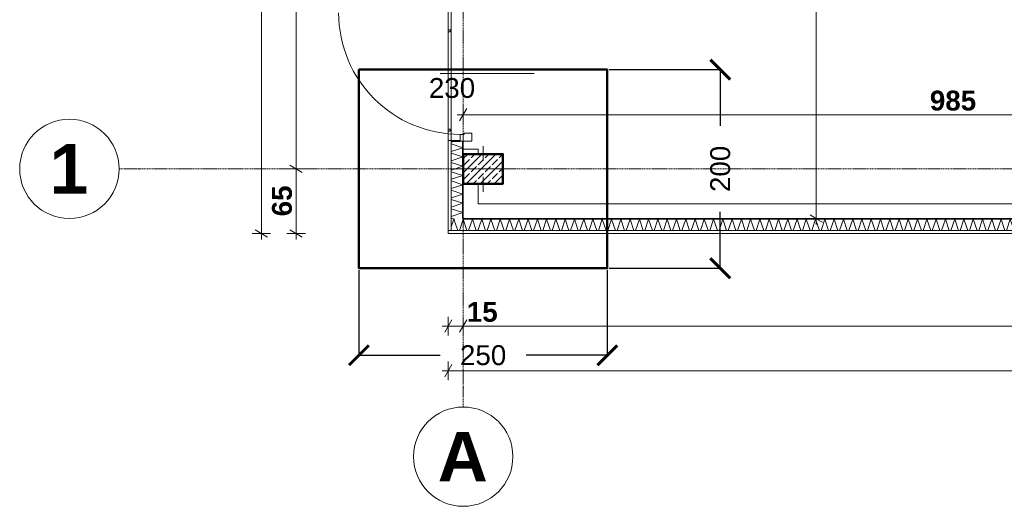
# Model space of a CAD drawing. Extents: x -7314 to 11761, y 144 to 9383.
# Tile 2 of 193: x 468 to 1459, y 447 to 937. Entities that reach past the tile are written whole.
import ezdxf
from ezdxf.xclip import XClip

# ---------------------------------------------------------------- set-up
doc = ezdxf.new("R2010")
doc.units = 0
doc.header["$MEASUREMENT"] = 0
doc.header["$XCLIPFRAME"] = 0
doc.linetypes.add('Krawędzie ukryte', pattern=[68, 48, -20])
doc.linetypes.add('Wipeout_Contour', pattern=[20000, 0, -20000])
for name, color, linetype in [('FORMA - Arch 01 - 220-A Ściany', 7, 'Continuous'), ('FORMA - Arch 01 - 410-K Osie', 7, 'Continuous'), ('FORMA - Arch 01 - 440-K Słupy', 7, 'Continuous'), ('FORMA - Arch 02 - Ściany zewnętrzne', 7, 'Continuous'), ('FORMA - Arch 04 - Wymiary ogólne', 7, 'Continuous')]:
    doc.layers.add(name, color=color, linetype=linetype)
doc.styles.add('STYL_AUTOMATYCZNY_2', font='arial.ttf')
doc.styles.add('STYL_AUTOMATYCZNY_6', font='arial.ttf')
doc.styles.add('STYL_AUTOMATYCZNY_9', font='arial.ttf')
doc.dimstyles.get("Standard").update_dxf_attribs({"dimtxt": 0.18, "dimasz": 0.18, "dimexe": 0.18, "dimexo": 0.0625, "dimgap": 0.09, "dimtad": 0, "dimtih": 1, "dimtoh": 1, "dimdec": 4, "dimzin": 0, "dimdsep": 46, "dimtxsty": 'Standard', "dimcen": 0.09, "dimadec": 0, "dimazin": 0, "dimtfac": 1, "dimtdec": 4, "dimtofl": 0, "dimtmove": 0, "dimatfit": 3, "dimfxl": 1, "dimtolj": 1, "dimtzin": 0, "dimarcsym": 0})
pattern_1 = [(45, (4185.3, -5972.398), (-17.67767, 17.67767), []), (45, (4181.764, -5968.863), (-17.67767, 17.67767), []), (45, (4178.229, -5965.327), (-17.67767, 17.67767), [])]

# ---------------------------------------------------------------- blocks, each defined once
blk = doc.blocks.new('*X11')
at = {"layer": 'FORMA - Arch 01 - 220-A Ściany', "color": 7, "linetype": 'Continuous', "lineweight": 5, "ltscale": 0.025}
for p, q in [((902.04, 728.62), (904.63, 736.4)), ((904.63, 736.4), (906.86, 729.72))]:
    blk.add_line(p, q, dxfattribs=at)
blk = doc.blocks.new('*X12')
at = {"layer": 'FORMA - Arch 01 - 220-A Ściany', "color": 7, "linetype": 'Continuous', "lineweight": 5, "ltscale": 0.025}
for p, q in [((910.13, 724.9), (913.54, 735.12)), ((906.86, 729.72), (908.47, 724.9))]:
    blk.add_line(p, q, dxfattribs=at)
blk = doc.blocks.new('*X13')
at = {"layer": 'FORMA - Arch 01 - 220-A Ściany', "color": 7, "linetype": 'Continuous', "lineweight": 5, "ltscale": 0.025}
for p, q in [((913.54, 735.12), (913.97, 736.4)), ((913.97, 736.4), (917.8, 724.9)), ((919.47, 724.9), (923.3, 736.4)), ((923.3, 736.4), (927.13, 724.9)), ((928.8, 724.9), (932.63, 736.4)), ((932.63, 736.4), (936.47, 724.9)), ((938.13, 724.9), (941.97, 736.4)), ((941.97, 736.4), (945.8, 724.9)), ((947.47, 724.9), (951.3, 736.4)), ((951.3, 736.4), (955.13, 724.9)), ((956.8, 724.9), (960.63, 736.4)), ((960.63, 736.4), (964.47, 724.9)), ((966.13, 724.9), (969.97, 736.4)), ((969.97, 736.4), (973.8, 724.9)), ((975.47, 724.9), (979.3, 736.4)), ((979.3, 736.4), (983.13, 724.9)), ((984.8, 724.9), (988.63, 736.4)), ((988.63, 736.4), (992.47, 724.9)), ((994.13, 724.9), (997.97, 736.4)), ((997.97, 736.4), (1001.8, 724.9)), ((1003.47, 724.9), (1007.3, 736.4)), ((1007.3, 736.4), (1011.13, 724.9)), ((1012.8, 724.9), (1016.63, 736.4)), ((1016.63, 736.4), (1020.47, 724.9)), ((1022.13, 724.9), (1025.97, 736.4)), ((1025.97, 736.4), (1029.8, 724.9)), ((1031.47, 724.9), (1035.3, 736.4)), ((1035.3, 736.4), (1039.13, 724.9)), ((1040.8, 724.9), (1044.63, 736.4)), ((1044.63, 736.4), (1048.47, 724.9)), ((1050.13, 724.9), (1053.97, 736.4)), ((1053.97, 736.4), (1057.8, 724.9)), ((1059.47, 724.9), (1063.3, 736.4)), ((1063.3, 736.4), (1067.13, 724.9)), ((1068.8, 724.9), (1072.63, 736.4)), ((1072.63, 736.4), (1076.47, 724.9)), ((1078.13, 724.9), (1081.97, 736.4)), ((1081.97, 736.4), (1085.8, 724.9)), ((1087.47, 724.9), (1091.3, 736.4)), ((1091.3, 736.4), (1095.13, 724.9)), ((1096.8, 724.9), (1100.63, 736.4)), ((1100.63, 736.4), (1104.47, 724.9)), ((1106.13, 724.9), (1109.97, 736.4)), ((1109.97, 736.4), (1113.8, 724.9)), ((1115.47, 724.9), (1119.3, 736.4)), ((1119.3, 736.4), (1123.13, 724.9)), ((1124.8, 724.9), (1128.63, 736.4)), ((1128.63, 736.4), (1132.47, 724.9)), ((1134.13, 724.9), (1137.97, 736.4)), ((1137.97, 736.4), (1141.8, 724.9)), ((1143.47, 724.9), (1147.3, 736.4)), ((1147.3, 736.4), (1151.13, 724.9)), ((1152.8, 724.9), (1156.63, 736.4)), ((1156.63, 736.4), (1160.47, 724.9)), ((1162.13, 724.9), (1165.97, 736.4)), ((1165.97, 736.4), (1169.8, 724.9)), ((1171.47, 724.9), (1175.3, 736.4)), ((1175.3, 736.4), (1179.13, 724.9)), ((1180.8, 724.9), (1184.63, 736.4)), ((1184.63, 736.4), (1188.47, 724.9)), ((1190.13, 724.9), (1193.97, 736.4)), ((1193.97, 736.4), (1197.8, 724.9)), ((1199.47, 724.9), (1203.3, 736.4)), ((1203.3, 736.4), (1207.13, 724.9)), ((1208.8, 724.9), (1212.63, 736.4)), ((1212.63, 736.4), (1216.47, 724.9)), ((1218.13, 724.9), (1221.97, 736.4)), ((1221.97, 736.4), (1225.8, 724.9)), ((1227.47, 724.9), (1231.3, 736.4)), ((1231.3, 736.4), (1235.13, 724.9)), ((1236.8, 724.9), (1240.63, 736.4)), ((1240.63, 736.4), (1244.47, 724.9)), ((1246.13, 724.9), (1249.97, 736.4)), ((1249.97, 736.4), (1253.8, 724.9)), ((1255.47, 724.9), (1259.3, 736.4)), ((1259.3, 736.4), (1263.13, 724.9)), ((1264.8, 724.9), (1268.63, 736.4)), ((1268.63, 736.4), (1272.47, 724.9)), ((1274.13, 724.9), (1277.97, 736.4)), ((1277.97, 736.4), (1281.8, 724.9)), ((1283.47, 724.9), (1287.3, 736.4)), ((1287.3, 736.4), (1291.13, 724.9)), ((1292.8, 724.9), (1296.63, 736.4)), ((1296.63, 736.4), (1300.47, 724.9)), ((1302.13, 724.9), (1305.97, 736.4)), ((1305.97, 736.4), (1309.8, 724.9)), ((1311.47, 724.9), (1315.3, 736.4)), ((1315.3, 736.4), (1319.13, 724.9)), ((1320.8, 724.9), (1324.63, 736.4)), ((1324.63, 736.4), (1328.47, 724.9)), ((1330.13, 724.9), (1333.97, 736.4)), ((1333.97, 736.4), (1337.8, 724.9)), ((1339.47, 724.9), (1343.3, 736.4)), ((1343.3, 736.4), (1347.13, 724.9)), ((1348.8, 724.9), (1352.63, 736.4)), ((1352.63, 736.4), (1356.47, 724.9)), ((1358.13, 724.9), (1361.97, 736.4)), ((1361.97, 736.4), (1365.8, 724.9)), ((1367.47, 724.9), (1371.3, 736.4)), ((1371.3, 736.4), (1375.13, 724.9)), ((1376.8, 724.9), (1380.63, 736.4)), ((1380.63, 736.4), (1384.47, 724.9)), ((1386.13, 724.9), (1389.97, 736.4)), ((1389.97, 736.4), (1393.8, 724.9)), ((1395.47, 724.9), (1399.3, 736.4)), ((1399.3, 736.4), (1403.13, 724.9)), ((1404.8, 724.9), (1408.63, 736.4)), ((1408.63, 736.4), (1412.47, 724.9)), ((1414.13, 724.9), (1417.97, 736.4)), ((1417.97, 736.4), (1421.8, 724.9)), ((1423.47, 724.9), (1427.3, 736.4)), ((1427.3, 736.4), (1431.13, 724.9)), ((1432.8, 724.9), (1436.63, 736.4)), ((1436.63, 736.4), (1440.47, 724.9)), ((1442.13, 724.9), (1445.97, 736.4)), ((1445.97, 736.4), (1449.8, 724.9)), ((1451.47, 724.9), (1455.3, 736.4)), ((1455.3, 736.4), (1459.13, 724.9)), ((1460.8, 724.9), (1464.63, 736.4)), ((1464.63, 736.4), (1468.47, 724.9)), ((1470.13, 724.9), (1473.97, 736.4)), ((1473.97, 736.4), (1477.8, 724.9)), ((1479.47, 724.9), (1483.3, 736.4)), ((1483.3, 736.4), (1487.13, 724.9)), ((1488.8, 724.9), (1492.63, 736.4)), ((1492.63, 736.4), (1496.47, 724.9)), ((1498.13, 724.9), (1501.97, 736.4)), ((1501.97, 736.4), (1505.8, 724.9)), ((1507.47, 724.9), (1511.3, 736.4)), ((1511.3, 736.4), (1515.13, 724.9)), ((1516.8, 724.9), (1520.63, 736.4)), ((1520.63, 736.4), (1524.47, 724.9)), ((1526.13, 724.9), (1529.97, 736.4)), ((1529.97, 736.4), (1533.8, 724.9)), ((1535.47, 724.9), (1539.3, 736.4)), ((1539.3, 736.4), (1543.13, 724.9)), ((1544.8, 724.9), (1548.63, 736.4)), ((1548.63, 736.4), (1552.47, 724.9)), ((1554.13, 724.9), (1557.97, 736.4)), ((1557.97, 736.4), (1561.8, 724.9)), ((1563.47, 724.9), (1567.3, 736.4)), ((1567.3, 736.4), (1571.13, 724.9)), ((1572.8, 724.9), (1576.63, 736.4)), ((1576.63, 736.4), (1580.47, 724.9)), ((1582.13, 724.9), (1585.97, 736.4)), ((1585.97, 736.4), (1589.8, 724.9)), ((1591.47, 724.9), (1595.3, 736.4)), ((1595.3, 736.4), (1597, 731.29))]:
    blk.add_line(p, q, dxfattribs=at)
blk = doc.blocks.new('*X360')
at = {"layer": 'FORMA - Arch 01 - 220-A Ściany', "color": 7, "linetype": 'Continuous', "lineweight": 5, "ltscale": 0.025}
for p, q in [((905.43, 814.9), (902.04, 813.77)), ((902.04, 812.1), (913.54, 808.27)), ((913.54, 808.27), (902.04, 804.44)), ((902.04, 802.77), (913.54, 798.94)), ((913.54, 798.94), (902.04, 795.1)), ((902.04, 793.44), (913.54, 789.6)), ((913.54, 789.6), (902.04, 785.77)), ((902.04, 784.1), (913.54, 780.27)), ((913.54, 780.27), (902.04, 776.44)), ((902.04, 774.77), (913.54, 770.94)), ((913.54, 770.94), (902.04, 767.1)), ((902.04, 765.44), (913.54, 761.6)), ((913.54, 761.6), (902.04, 757.77)), ((902.04, 756.1), (913.54, 752.27)), ((913.54, 752.27), (902.04, 748.44)), ((902.04, 746.77), (913.54, 742.94)), ((913.54, 742.94), (902.04, 739.1)), ((902.04, 737.44), (905.16, 736.4))]:
    blk.add_line(p, q, dxfattribs=at)
blk = doc.blocks.new('Rysunek_1_1', base_point=(4185.3, -5972.4))
at = {"layer": 'FORMA - Arch 01 - 410-K Osie', "color": 7, "linetype": 'Krawędzie ukryte', "lineweight": 13, "ltscale": 0.025}
for p, q in [((587.6, 786.9), (567.67, 786.9)), ((914.04, 567.07), (914.04, 547.14))]:
    blk.add_line(p, q, dxfattribs=at)
at = {"layer": 'FORMA - Arch 01 - 410-K Osie', "color": 7, "linetype": 'Continuous', "lineweight": 13, "ltscale": 0.025}
for centre in [(517.67, 786.9), (914.04, 497.14)]:
    blk.add_circle(centre, 50, dxfattribs=at)
at = {"layer": 'FORMA - Arch 01 - 410-K Osie', "color": 7, "linetype": 'Krawędzie ukryte', "lineweight": 13, "ltscale": 0.025}
for p in [(587.6, 786.9), (587.6, 786.9), (914.04, 567.07), (914.04, 567.07)]:
    blk.add_point(p, dxfattribs=at)
at = {"layer": 'FORMA - Arch 04 - Wymiary ogólne', "color": 154, "linetype": 'Continuous', "lineweight": 13, "ltscale": 0.025}
for p, q in [((710.86, 721.9), (710.86, 7923.64)), ((745.86, 786.9), (745.86, 1386.9)), ((917.65, 847.67), (910.43, 835.17)), ((914.04, 850.79), (914.04, 832.04)), ((914.04, 841.42), (907.93, 841.42)), ((1899, 841.42), (914.04, 841.42)), ((755.23, 786.9), (736.48, 786.9)), ((739.61, 790.51), (752.11, 783.29)), ((745.86, 721.9), (745.86, 786.9)), ((704.61, 725.51), (717.11, 718.29)), ((739.61, 725.51), (752.11, 718.29)), ((720.23, 721.9), (701.48, 721.9)), ((710.86, 715.78), (710.86, 721.9)), ((755.23, 721.9), (736.48, 721.9)), ((745.86, 715.78), (745.86, 721.9)), ((902.65, 634.88), (895.43, 622.38)), ((899.04, 638), (899.04, 619.25)), ((910.43, 622.38), (917.65, 634.88)), ((914.04, 638), (914.04, 619.25)), ((899.04, 628.63), (892.93, 628.63)), ((914.04, 628.63), (899.04, 628.63)), ((3313.04, 628.63), (914.04, 628.63)), ((902.65, 589.88), (895.43, 577.38)), ((899.04, 593), (899.04, 574.25)), ((899.04, 583.63), (892.93, 583.63)), ((3416.04, 583.63), (899.04, 583.63))]:
    blk.add_line(p, q, dxfattribs=at)
at = {"layer": 'FORMA - Arch 01 - 410-K Osie', "color": 7, "linetype": 'Continuous', "lineweight": 13, "char_height": 50, "attachment_point": 3, "style": 'STYL_AUTOMATYCZNY_6'}
for s, insert in [('\\A1;{\\pqr;\\pt0;\\fArial|b1|i0|c238|p0;\\W1.000000;1}', (536.74, 811.9)), ('\\A1;{\\pqr;\\pt0;\\fArial|b1|i0|c238|p0;\\W1.000000;A}', (938.8, 522.14))]:
    blk.add_mtext(s, dxfattribs=dict(at, insert=insert))
at = {"layer": 'FORMA - Arch 04 - Wymiary ogólne', "color": 154, "linetype": 'Continuous', "lineweight": 13, "char_height": 20, "attachment_point": 7, "style": 'STYL_AUTOMATYCZNY_9'}
for s, insert, width in [('\\A1;{\\pql;\\fArial|b1|i0|c238|p0;\\W1.000000;985}', (1383.64, 845.42), 45.7634), ('\\A1;{\\pql;\\fArial|b1|i0|c238|p0;\\W1.000000;15}', (917.65, 632.63), 30.509)]:
    blk.add_mtext(s, dxfattribs=dict(at, insert=insert, width=width))
at = {"layer": 'FORMA - Arch 04 - Wymiary ogólne', "color": 154, "linetype": 'Continuous', "lineweight": 13, "insert": (741.86, 739.14), "char_height": 20, "width": 30.509, "attachment_point": 7, "rotation": 90, "style": 'STYL_AUTOMATYCZNY_9'}
blk.add_mtext('\\A1;{\\pql;\\fArial|b1|i0|c238|p0;\\W1.000000;65}', dxfattribs=at)
at = {"color": 254, "linetype": 'Wipeout_Contour', "lineweight": 0, "ltscale": 3521.880985}
blk.add_wipeout([(913.54, 736.9), (913.54, 736.4), (914.04, 736.9)], dxfattribs=at).dxf.layer = 'FORMA - Arch 01 - 220-A Ściany'
at = {"color": 254, "linetype": 'Wipeout_Contour', "lineweight": 0, "ltscale": 4892.957699}
blk.add_wipeout([(929.04, 806.9), (914.04, 806.9), (914.04, 801.9), (929.04, 801.9)], dxfattribs=at).dxf.layer = 'FORMA - Arch 02 - Ściany zewnętrzne'
at = {"layer": 'FORMA - Arch 01 - 220-A Ściany', "linetype": 'Continuous', "lineweight": 5}
h = blk.add_hatch(dxfattribs=at)
h.set_pattern_fill('Aluminium_0001', style=0, pattern_type=2)
h.set_pattern_definition(pattern_1)
h.paths.add_polyline_path([(913.54, 736.9), (913.54, 736.4), (914.04, 736.9)])
at = {"layer": 'FORMA - Arch 02 - Ściany zewnętrzne', "color": 7, "linetype": 'Continuous', "lineweight": 13, "ltscale": 0.025, "flags": 128}
for points in [[(914.04, 806.9), (914.04, 801.9)], [(929.04, 806.9), (914.04, 806.9)], [(929.04, 801.9), (929.04, 806.9)]]:
    blk.add_lwpolyline(points, dxfattribs=at)
at = {"color": 254, "linetype": 'Wipeout_Contour', "lineweight": 0, "ltscale": 3495.758697}
blk.add_wipeout([(902.04, 736.4), (902.04, 724.9), (913.54, 736.4)], dxfattribs=at).dxf.layer = 'FORMA - Arch 01 - 220-A Ściany'
at = {"color": 7, "linetype": 'Continuous', "lineweight": 13, "ltscale": 0.025}
blk.add_blockref('*X11', (0, 0), dxfattribs=at)
at = {"color": 254, "linetype": 'Wipeout_Contour', "lineweight": 0, "ltscale": 3520.550309}
blk.add_wipeout([(914.04, 736.9), (913.54, 736.4), (914.04, 736.4)], dxfattribs=at).dxf.layer = 'FORMA - Arch 01 - 220-A Ściany'
at = {"layer": 'FORMA - Arch 01 - 220-A Ściany', "linetype": 'Continuous', "lineweight": 5}
h = blk.add_hatch(dxfattribs=at)
h.set_pattern_fill('Aluminium_0001', style=0, pattern_type=2)
h.set_pattern_definition(pattern_1)
h.paths.add_polyline_path([(914.04, 736.9), (913.54, 736.4), (914.04, 736.4)])
at = {"color": 254, "linetype": 'Wipeout_Contour', "lineweight": 0, "ltscale": 5865.081513}
blk.add_wipeout([(914.04, 736.4), (1597, 736.4), (1597, 736.9), (914.04, 736.9)], dxfattribs=at).dxf.layer = 'FORMA - Arch 01 - 220-A Ściany'
at = {"layer": 'FORMA - Arch 01 - 220-A Ściany', "linetype": 'Continuous', "lineweight": 5}
h = blk.add_hatch(dxfattribs=at)
h.set_pattern_fill('Aluminium_0001', style=0, pattern_type=2)
h.set_pattern_definition(pattern_1)
h.paths.add_polyline_path([(914.04, 736.4), (1597, 736.4), (1597, 736.9), (914.04, 736.9)])
at = {"color": 254, "linetype": 'Wipeout_Contour', "lineweight": 0, "ltscale": 3496.100799}
blk.add_wipeout([(902.04, 724.9), (913.54, 724.9), (913.54, 736.4)], dxfattribs=at).dxf.layer = 'FORMA - Arch 01 - 220-A Ściany'
at = {"color": 7, "linetype": 'Continuous', "lineweight": 13, "ltscale": 0.025}
blk.add_blockref('*X12', (0, 0), dxfattribs=at)
at = {"color": 254, "linetype": 'Wipeout_Contour', "lineweight": 0, "ltscale": 5851.809071}
blk.add_wipeout([(1597, 736.4), (913.54, 736.4), (913.54, 724.9), (1597, 724.9)], dxfattribs=at).dxf.layer = 'FORMA - Arch 01 - 220-A Ściany'
at = {"layer": 'FORMA - Arch 01 - 220-A Ściany', "color": 7, "linetype": 'Continuous', "lineweight": 25, "ltscale": 0.025}
for p in [(913.54, 736.9), (1597, 736.4)]:
    blk.add_line(p, (913.54, 736.4), dxfattribs=at)
at = {"layer": 'FORMA - Arch 01 - 220-A Ściany', "color": 7, "linetype": 'Continuous', "lineweight": 15, "ltscale": 0.025, "flags": 128}
blk.add_lwpolyline([(1597, 736.9), (914.04, 736.9)], dxfattribs=at)
at = {"color": 7, "linetype": 'Continuous', "lineweight": 13, "ltscale": 0.025}
blk.add_blockref('*X13', (0, 0), dxfattribs=at)
at = {"color": 254, "linetype": 'Wipeout_Contour', "lineweight": 0, "ltscale": 5258.427011}
blk.add_wipeout([(1099, 721.9), (1099, 723.9), (1097, 723.9), (1097, 721.9)], dxfattribs=at).dxf.layer = 'FORMA - Arch 01 - 220-A Ściany'
at = {"color": 254, "linetype": 'Wipeout_Contour', "lineweight": 0, "ltscale": 5596.84419}
blk.add_wipeout([(1199, 721.9), (1199, 723.9), (1197, 723.9), (1197, 721.9)], dxfattribs=at).dxf.layer = 'FORMA - Arch 01 - 220-A Ściany'
at = {"color": 254, "linetype": 'Wipeout_Contour', "lineweight": 0, "ltscale": 6295.386042}
blk.add_wipeout([(1399, 721.9), (1399, 723.9), (1397, 723.9), (1397, 721.9)], dxfattribs=at).dxf.layer = 'FORMA - Arch 01 - 220-A Ściany'
at = {"color": 254, "linetype": 'Wipeout_Contour', "lineweight": 0, "ltscale": 3554.369738}
blk.add_wipeout([(929.04, 751.9), (914.04, 736.9), (929.04, 736.9)], dxfattribs=at).dxf.layer = 'FORMA - Arch 02 - Ściany zewnętrzne'
at = {"color": 254, "linetype": 'Wipeout_Contour', "lineweight": 0, "ltscale": 6937.505413}
blk.add_wipeout([(2199.04, 721.9), (2199.04, 724.9), (899.04, 724.9), (899.04, 721.9)], dxfattribs=at).dxf.layer = 'FORMA - Arch 01 - 220-A Ściany'
at = {"color": 254, "linetype": 'Wipeout_Contour', "lineweight": 0, "ltscale": 3553.533072}
blk.add_wipeout([(929.04, 751.9), (914.04, 751.9), (914.04, 736.9)], dxfattribs=at).dxf.layer = 'FORMA - Arch 02 - Ściany zewnętrzne'
at = {"layer": 'FORMA - Arch 01 - 220-A Ściany', "color": 7, "linetype": 'Continuous', "lineweight": 18, "ltscale": 0.025}
blk.add_line((899.04, 721.9), (899.04, 724.9), dxfattribs=at)
at = {"layer": 'FORMA - Arch 02 - Ściany zewnętrzne', "color": 7, "linetype": 'Continuous', "lineweight": 13, "ltscale": 0.025, "flags": 128}
blk.add_lwpolyline([(914.04, 736.9), (929.04, 736.9)], dxfattribs=at)
at = {"color": 254, "linetype": 'Wipeout_Contour', "lineweight": 0, "ltscale": 4929.243796}
blk.add_wipeout([(999, 721.9), (999, 723.9), (997, 723.9), (997, 721.9)], dxfattribs=at).dxf.layer = 'FORMA - Arch 01 - 220-A Ściany'
at = {"color": 254, "linetype": 'Wipeout_Contour', "lineweight": 0, "ltscale": 5942.918067}
blk.add_wipeout([(1299, 721.9), (1299, 723.9), (1297, 723.9), (1297, 721.9)], dxfattribs=at).dxf.layer = 'FORMA - Arch 01 - 220-A Ściany'
at = {"color": 254, "linetype": 'Wipeout_Contour', "lineweight": 0, "ltscale": 4782.966325}
blk.add_wipeout([(929.04, 771.9), (914.04, 771.9), (914.04, 751.9), (929.04, 751.9)], dxfattribs=at).dxf.layer = 'FORMA - Arch 02 - Ściany zewnętrzne'
at = {"layer": 'FORMA - Arch 01 - 220-A Ściany', "color": 7, "linetype": 'Continuous', "lineweight": 18, "ltscale": 0.025}
blk.add_line((2199.04, 724.9), (899.04, 724.9), dxfattribs=at)
at = {"layer": 'FORMA - Arch 02 - Ściany zewnętrzne', "color": 7, "linetype": 'Continuous', "lineweight": 13, "ltscale": 0.025, "flags": 128}
for points in [[(914.04, 771.9), (914.04, 736.9)], [(929.04, 751.9), (929.04, 771.9)]]:
    blk.add_lwpolyline(points, dxfattribs=at)
at = {"color": 254, "linetype": 'Wipeout_Contour', "lineweight": 0, "ltscale": 4796.489457}
blk.add_wipeout([(913.54, 736.9), (914.04, 736.9), (914.04, 814.9), (913.54, 814.9)], dxfattribs=at).dxf.layer = 'FORMA - Arch 01 - 220-A Ściany'
at = {"color": 254, "linetype": 'Wipeout_Contour', "lineweight": 0, "ltscale": 5258.427011}
blk.add_wipeout([(1099, 721.9), (1099, 723.9), (1097, 723.9), (1097, 721.9)], dxfattribs=at).dxf.layer = 'FORMA - Arch 01 - 220-A Ściany'
at = {"color": 254, "linetype": 'Wipeout_Contour', "lineweight": 0, "ltscale": 5596.84419}
blk.add_wipeout([(1199, 721.9), (1199, 723.9), (1197, 723.9), (1197, 721.9)], dxfattribs=at).dxf.layer = 'FORMA - Arch 01 - 220-A Ściany'
at = {"color": 254, "linetype": 'Wipeout_Contour', "lineweight": 0, "ltscale": 6295.386042}
blk.add_wipeout([(1399, 721.9), (1399, 723.9), (1397, 723.9), (1397, 721.9)], dxfattribs=at).dxf.layer = 'FORMA - Arch 01 - 220-A Ściany'
at = {"color": 254, "linetype": 'Wipeout_Contour', "lineweight": 0, "ltscale": 6460.130839}
blk.add_wipeout([(929.04, 736.9), (1899, 736.9), (1899, 751.9), (929.04, 751.9)], dxfattribs=at).dxf.layer = 'FORMA - Arch 02 - Ściany zewnętrzne'
at = {"layer": 'FORMA - Arch 01 - 220-A Ściany', "linetype": 'Continuous', "lineweight": 5}
h = blk.add_hatch(dxfattribs=at)
h.set_pattern_fill('Aluminium_0001', style=0, pattern_type=2)
h.set_pattern_definition(pattern_1)
h.paths.add_polyline_path([(913.54, 736.9), (914.04, 736.9), (914.04, 814.9), (913.54, 814.9)])
at = {"layer": 'FORMA - Arch 01 - 220-A Ściany', "color": 7, "linetype": 'Continuous', "lineweight": 13, "ltscale": 0.025}
for p, q in [((1099, 721.9), (1097, 721.9)), ((1199, 721.9), (1197, 721.9)), ((1399, 721.9), (1397, 721.9))]:
    blk.add_line(p, q, dxfattribs=at)
at = {"layer": 'FORMA - Arch 01 - 220-A Ściany', "color": 7, "linetype": 'Continuous', "lineweight": 18, "ltscale": 0.025, "flags": 128}
for points in [[(1099, 721.9), (1099, 723.9), (1097, 723.9), (1097, 721.9)], [(1199, 721.9), (1199, 723.9), (1197, 723.9), (1197, 721.9)], [(1399, 721.9), (1399, 723.9), (1397, 723.9), (1397, 721.9)]]:
    blk.add_lwpolyline(points, close=True, dxfattribs=at)
at = {"layer": 'FORMA - Arch 02 - Ściany zewnętrzne', "color": 7, "linetype": 'Continuous', "lineweight": 13, "ltscale": 0.025, "flags": 128}
for points in [[(1899, 751.9), (929.04, 751.9)], [(929.04, 736.9), (1899, 736.9)]]:
    blk.add_lwpolyline(points, dxfattribs=at)
at = {"layer": 'FORMA - Arch 04 - Wymiary ogólne', "color": 154, "linetype": 'Continuous', "lineweight": 13, "ltscale": 0.025}
for p, q in [((1269.31, 736.9), (1269.31, 1729.3)), ((1278.68, 736.9), (1259.93, 736.9)), ((1263.06, 740.51), (1275.56, 733.29)), ((1269.31, 730.78), (1269.31, 736.9))]:
    blk.add_line(p, q, dxfattribs=at)
at = {"color": 254, "linetype": 'Wipeout_Contour', "lineweight": 0, "ltscale": 6937.505413}
blk.add_wipeout([(2199.04, 721.9), (2199.04, 724.9), (899.04, 724.9), (899.04, 721.9)], dxfattribs=at).dxf.layer = 'FORMA - Arch 01 - 220-A Ściany'
at = {"layer": 'FORMA - Arch 01 - 220-A Ściany', "color": 7, "linetype": 'Continuous', "lineweight": 13, "ltscale": 0.025}
blk.add_line((2199.04, 721.9), (899.04, 721.9), dxfattribs=at)
at = {"layer": 'FORMA - Arch 01 - 220-A Ściany', "color": 7, "linetype": 'Continuous', "lineweight": 18, "ltscale": 0.025, "flags": 128}
blk.add_lwpolyline([(2199.04, 721.9), (2199.04, 724.9), (899.04, 724.9), (899.04, 721.9)], close=True, dxfattribs=at)
at = {"color": 254, "linetype": 'Wipeout_Contour', "lineweight": 0, "ltscale": 18256.97488}
blk.add_wipeout([(899.04, 7923.64), (899.04, 721.9), (902.04, 721.9), (902.04, 7923.64)], dxfattribs=at).dxf.layer = 'FORMA - Arch 01 - 220-A Ściany'
at = {"color": 254, "linetype": 'Wipeout_Contour', "lineweight": 0, "ltscale": 4929.243796}
blk.add_wipeout([(999, 721.9), (999, 723.9), (997, 723.9), (997, 721.9)], dxfattribs=at).dxf.layer = 'FORMA - Arch 01 - 220-A Ściany'
at = {"color": 254, "linetype": 'Wipeout_Contour', "lineweight": 0, "ltscale": 5942.918067}
blk.add_wipeout([(1299, 721.9), (1299, 723.9), (1297, 723.9), (1297, 721.9)], dxfattribs=at).dxf.layer = 'FORMA - Arch 01 - 220-A Ściany'
at = {"layer": 'FORMA - Arch 01 - 220-A Ściany', "color": 7, "linetype": 'Continuous', "lineweight": 18, "ltscale": 0.025}
for p in [(902.04, 7923.64), (899.04, 721.9)]:
    blk.add_line(p, (902.04, 721.9), dxfattribs=at)
at = {"layer": 'FORMA - Arch 01 - 220-A Ściany', "color": 7, "linetype": 'Continuous', "lineweight": 13, "ltscale": 0.025}
for p, q in [((999, 721.9), (997, 721.9)), ((1299, 721.9), (1297, 721.9))]:
    blk.add_line(p, q, dxfattribs=at)
at = {"layer": 'FORMA - Arch 01 - 220-A Ściany', "color": 7, "linetype": 'Continuous', "lineweight": 18, "ltscale": 0.025, "flags": 128}
for points in [[(999, 721.9), (999, 723.9), (997, 723.9), (997, 721.9)], [(1299, 721.9), (1299, 723.9), (1297, 723.9), (1297, 721.9)]]:
    blk.add_lwpolyline(points, close=True, dxfattribs=at)
at = {"color": 254, "linetype": 'Wipeout_Contour', "lineweight": 0, "ltscale": 18256.97488}
blk.add_wipeout([(899.04, 7923.64), (899.04, 721.9), (902.04, 721.9), (902.04, 7923.64)], dxfattribs=at).dxf.layer = 'FORMA - Arch 01 - 220-A Ściany'
at = {"layer": 'FORMA - Arch 01 - 220-A Ściany', "color": 7, "linetype": 'Continuous', "lineweight": 13, "ltscale": 0.025}
blk.add_line((899.04, 7923.64), (899.04, 721.9), dxfattribs=at)
at = {"layer": 'FORMA - Arch 01 - 220-A Ściany', "color": 7, "linetype": 'Continuous', "lineweight": 18, "ltscale": 0.025, "flags": 128}
blk.add_lwpolyline([(899.04, 7923.64), (902.04, 7923.64), (902.04, 721.9), (899.04, 721.9)], close=True, dxfattribs=at)
at = {"color": 254, "linetype": 'Wipeout_Contour', "lineweight": 0, "ltscale": 18256.97488}
blk.add_wipeout([(899.04, 7923.64), (899.04, 721.9), (902.04, 721.9), (902.04, 7923.64)], dxfattribs=at).dxf.layer = 'FORMA - Arch 01 - 220-A Ściany'
at = {"layer": 'FORMA - Arch 01 - 220-A Ściany', "color": 7, "linetype": 'Continuous', "lineweight": 18, "ltscale": 0.025}
for p in [(902.04, 4618.9), (899.04, 721.9)]:
    blk.add_line(p, (902.04, 721.9), dxfattribs=at)
at = {"color": 254, "linetype": 'Wipeout_Contour', "lineweight": 0, "ltscale": 18256.97488}
blk.add_wipeout([(899.04, 7923.64), (899.04, 721.9), (902.04, 721.9), (902.04, 7923.64)], dxfattribs=at).dxf.layer = 'FORMA - Arch 01 - 220-A Ściany'
at = {"layer": 'FORMA - Arch 01 - 220-A Ściany', "color": 7, "linetype": 'Continuous', "lineweight": 13, "ltscale": 0.025}
blk.add_line((899.04, 7923.64), (899.04, 721.9), dxfattribs=at)
at = {"layer": 'FORMA - Arch 01 - 220-A Ściany', "color": 7, "linetype": 'Continuous', "lineweight": 18, "ltscale": 0.025, "flags": 128}
blk.add_lwpolyline([(899.04, 7923.64), (902.04, 7923.64), (902.04, 721.9), (899.04, 721.9)], close=True, dxfattribs=at)
at = {"color": 254, "linetype": 'Wipeout_Contour', "lineweight": 0, "ltscale": 6000.042068}
blk.add_wipeout([(902.04, 736.4), (913.54, 736.4), (913.54, 814.9), (911.04, 814.9), (902.04, 814.9)], dxfattribs=at).dxf.layer = 'FORMA - Arch 01 - 220-A Ściany'
at = {"layer": 'FORMA - Arch 01 - 220-A Ściany', "color": 7, "linetype": 'Continuous', "lineweight": 25, "ltscale": 0.025}
blk.add_line((913.54, 736.9), (913.54, 736.4), dxfattribs=at)
at = {"color": 7, "linetype": 'Continuous', "lineweight": 13, "ltscale": 0.025}
blk.add_blockref('*X360', (0, 0), dxfattribs=at)
at = {"color": 254, "linetype": 'Wipeout_Contour', "lineweight": 0, "ltscale": 10481.606042}
blk.add_wipeout([(899.04, 3986.46), (899.04, 721.9), (902.04, 721.9), (902.04, 3986.46)], dxfattribs=at).dxf.layer = 'FORMA - Arch 01 - 220-A Ściany'
at = {"layer": 'FORMA - Arch 01 - 220-A Ściany', "color": 7, "linetype": 'Continuous', "lineweight": 18, "ltscale": 0.025}
blk.add_line((899.04, 721.9), (902.04, 721.9), dxfattribs=at)
at = {"color": 254, "linetype": 'Wipeout_Contour', "lineweight": 0, "ltscale": 5165.04942}
blk.add_wipeout([(899.04, 926.9), (899.04, 924.9), (901.04, 924.9), (901.04, 926.9)], dxfattribs=at).dxf.layer = 'FORMA - Arch 01 - 220-A Ściany'
at = {"color": 254, "linetype": 'Wipeout_Contour', "lineweight": 0, "ltscale": 4886.191309}
blk.add_wipeout([(899.04, 826.9), (899.04, 824.9), (901.04, 824.9), (901.04, 826.9)], dxfattribs=at).dxf.layer = 'FORMA - Arch 01 - 220-A Ściany'
at = {"color": 254, "linetype": 'Wipeout_Contour', "lineweight": 0, "ltscale": 4876.53545}
blk.add_wipeout([(911.04, 815.4), (902.04, 815.4), (902.04, 814.9), (911.04, 814.9)], dxfattribs=at).dxf.layer = 'FORMA - Arch 01 - 220-A Ściany'
at = {"layer": 'FORMA - Arch 01 - 220-A Ściany', "linetype": 'Continuous', "lineweight": 5}
h = blk.add_hatch(dxfattribs=at)
h.set_pattern_fill('Aluminium_0001', style=0, pattern_type=2)
h.set_pattern_definition(pattern_1)
h.paths.add_polyline_path([(911.04, 815.4), (902.04, 815.4), (902.04, 814.9), (911.04, 814.9)])
at = {"layer": 'FORMA - Arch 01 - 220-A Ściany', "color": 7, "linetype": 'Continuous', "lineweight": 15, "ltscale": 0.025}
for p, q in [((911.04, 815.4), (902.04, 815.4)), ((911.04, 814.9), (911.04, 815.4)), ((911.04, 814.9), (913.54, 814.9)), ((913.54, 814.9), (914.04, 814.9))]:
    blk.add_line(p, q, dxfattribs=at)
at = {"layer": 'FORMA - Arch 01 - 220-A Ściany', "color": 7, "linetype": 'Continuous', "lineweight": 18, "ltscale": 0.025}
blk.add_line((902.04, 814.9), (902.04, 721.9), dxfattribs=at)
at = {"layer": 'FORMA - Arch 01 - 220-A Ściany', "color": 7, "linetype": 'Continuous', "lineweight": 25, "ltscale": 0.025}
for p, q in [((902.04, 814.9), (911.04, 814.9)), ((913.54, 736.9), (913.54, 814.9))]:
    blk.add_line(p, q, dxfattribs=at)
at = {"layer": 'FORMA - Arch 01 - 220-A Ściany', "color": 7, "linetype": 'Continuous', "lineweight": 15, "ltscale": 0.025, "flags": 128}
blk.add_lwpolyline([(914.04, 736.9), (914.04, 814.9)], dxfattribs=at)
at = {"color": 254, "linetype": 'Wipeout_Contour', "lineweight": 0, "ltscale": 10481.606042}
blk.add_wipeout([(899.04, 3986.46), (899.04, 721.9), (902.04, 721.9), (902.04, 3986.46)], dxfattribs=at).dxf.layer = 'FORMA - Arch 01 - 220-A Ściany'
at = {"color": 254, "linetype": 'Wipeout_Contour', "lineweight": 0, "ltscale": 4885.765922}
blk.add_wipeout([(914.04, 771.9), (954.04, 771.9), (954.04, 801.9), (914.04, 801.9)], dxfattribs=at).dxf.layer = 'FORMA - Arch 01 - 440-K Słupy'
at = {"layer": 'FORMA - Arch 01 - 440-K Słupy', "linetype": 'Continuous', "lineweight": 5}
h = blk.add_hatch(dxfattribs=at)
h.set_pattern_fill('beton_zbrojony_gęsty_0001', style=0, pattern_type=2)
h.set_pattern_definition([(45, (4185.3, -5972.398), (-7.071068, 7.071068), []), (45, (4181.764, -5968.863), (-7.071068, 7.071068), [7.5, -2.5])])
h.paths.add_polyline_path([(914.04, 771.9), (954.04, 771.9), (954.04, 801.9), (914.04, 801.9)])
at = {"layer": 'FORMA - Arch 01 - 220-A Ściany', "color": 7, "linetype": 'Continuous', "lineweight": 13, "ltscale": 0.025}
blk.add_line((899.04, 3986.46), (899.04, 721.9), dxfattribs=at)
at = {"layer": 'FORMA - Arch 01 - 220-A Ściany', "color": 7, "linetype": 'Continuous', "lineweight": 15, "ltscale": 0.025}
for p, q in [((985.57, 882.9), (890.95, 882.9)), ((899.04, 814.9), (899.04, 815.4))]:
    blk.add_line(p, q, dxfattribs=at)
at = {"layer": 'FORMA - Arch 01 - 220-A Ściany', "color": 7, "linetype": 'Continuous', "lineweight": 18, "ltscale": 0.025, "flags": 128}
blk.add_lwpolyline([(899.04, 3986.46), (902.04, 3986.46), (902.04, 721.9), (899.04, 721.9)], close=True, dxfattribs=at)
at = {"layer": 'FORMA - Arch 01 - 410-K Osie', "color": 7, "linetype": 'Krawędzie ukryte', "lineweight": 13, "ltscale": 0.025}
blk.add_line((3420.76, 786.9), (587.6, 786.9), dxfattribs=at)
at = {"layer": 'FORMA - Arch 01 - 440-K Słupy', "color": 1, "linetype": 'Continuous', "lineweight": 13, "ltscale": 0.025}
for p, q in [((934.04, 794.9), (934.04, 809.9)), ((926.04, 786.9), (906.04, 786.9)), ((942.04, 786.9), (962.04, 786.9)), ((934.04, 778.9), (934.04, 763.9))]:
    blk.add_line(p, q, dxfattribs=at)
at = {"layer": 'FORMA - Arch 01 - 440-K Słupy', "color": 7, "linetype": 'Continuous', "lineweight": 25, "ltscale": 0.025, "flags": 128}
blk.add_lwpolyline([(914.04, 771.9), (954.04, 771.9), (954.04, 801.9), (914.04, 801.9)], dxfattribs=at)
at = {"layer": 'FORMA - Arch 01 - 440-K Słupy', "color": 1, "linetype": 'Continuous', "lineweight": 13, "ltscale": 0.025}
blk.add_point((934.04, 786.9), dxfattribs=at)
at = {"color": 254, "linetype": 'Wipeout_Contour', "lineweight": 0, "ltscale": 5165.04942}
blk.add_wipeout([(899.04, 926.9), (899.04, 924.9), (901.04, 924.9), (901.04, 926.9)], dxfattribs=at).dxf.layer = 'FORMA - Arch 01 - 220-A Ściany'
at = {"color": 254, "linetype": 'Wipeout_Contour', "lineweight": 0, "ltscale": 4886.191309}
blk.add_wipeout([(899.04, 826.9), (899.04, 824.9), (901.04, 824.9), (901.04, 826.9)], dxfattribs=at).dxf.layer = 'FORMA - Arch 01 - 220-A Ściany'
at = {"color": 254, "linetype": 'Wipeout_Contour', "lineweight": 0, "ltscale": 6937.505413}
blk.add_wipeout([(2199.04, 721.9), (2199.04, 724.9), (899.04, 724.9), (899.04, 721.9)], dxfattribs=at).dxf.layer = 'FORMA - Arch 01 - 220-A Ściany'
at = {"layer": 'FORMA - Arch 01 - 220-A Ściany', "color": 7, "linetype": 'Continuous', "lineweight": 13, "ltscale": 0.025}
for p, q in [((899.04, 926.9), (899.04, 924.9)), ((899.04, 826.9), (899.04, 824.9))]:
    blk.add_line(p, q, dxfattribs=at)
at = {"layer": 'FORMA - Arch 01 - 220-A Ściany', "color": 7, "linetype": 'Continuous', "lineweight": 18, "ltscale": 0.025}
for p in [(1899.04, 724.9), (899.04, 721.9)]:
    blk.add_line(p, (899.04, 724.9), dxfattribs=at)
at = {"layer": 'FORMA - Arch 01 - 220-A Ściany', "color": 7, "linetype": 'Continuous', "lineweight": 18, "ltscale": 0.025, "flags": 128}
for points in [[(899.04, 926.9), (901.04, 926.9), (901.04, 924.9), (899.04, 924.9)], [(899.04, 826.9), (901.04, 826.9), (901.04, 824.9), (899.04, 824.9)]]:
    blk.add_lwpolyline(points, close=True, dxfattribs=at)
at = {"layer": 'FORMA - Arch 01 - 220-A Ściany', "color": 7, "linetype": 'Continuous', "lineweight": 13, "ltscale": 0.025}
blk.add_arc((911.04, 944.1), 122.4, 180, 270, dxfattribs=at)
at = {"layer": 'FORMA - Arch 01 - 220-A Ściany', "color": 7, "linetype": 'Continuous', "lineweight": 13, "insert": (879.43, 852.55), "char_height": 20, "attachment_point": 7, "style": 'STYL_AUTOMATYCZNY_2'}
blk.add_mtext('\\A1;{\\pql;\\pt0;\\fArial|b0|i0|c238|p0;\\W1.000000;230\\fArial|b0|i0|c238|p0;\\W1.000000;\\A1{\\H.66x;\\S^  ;}\\fArial|b0|i0|c238|p0;\\W1.000000;\\fArial|b0|i0|c238|p0;\\W1.000000;}', dxfattribs=at)
at = {"color": 254, "linetype": 'Wipeout_Contour', "lineweight": 0, "ltscale": 7377.453445}
blk.add_wipeout([(922.54, 822.9), (915.04, 822.9), (915.04, 821.7), (911.04, 821.7), (911.04, 814.9), (922.54, 814.9)], dxfattribs=at).dxf.layer = 'FORMA - Arch 01 - 220-A Ściany'
at = {"color": 254, "linetype": 'Wipeout_Contour', "lineweight": 0, "ltscale": 6937.505413}
blk.add_wipeout([(2199.04, 721.9), (2199.04, 724.9), (899.04, 724.9), (899.04, 721.9)], dxfattribs=at).dxf.layer = 'FORMA - Arch 01 - 220-A Ściany'
at = {"layer": 'FORMA - Arch 01 - 220-A Ściany', "color": 7, "linetype": 'Continuous', "lineweight": 15, "ltscale": 0.025}
for p, q in [((922.54, 822.9), (915.04, 822.9)), ((915.04, 822.9), (915.04, 821.7)), ((922.54, 814.9), (922.54, 822.9)), ((911.04, 815.4), (899.04, 815.4)), ((915.04, 821.7), (911.04, 821.7)), ((911.04, 821.7), (911.04, 814.9)), ((911.04, 814.9), (922.54, 814.9)), ((911.04, 814.9), (913.54, 814.9)), ((911.04, 814.9), (913.54, 814.9)), ((913.54, 814.9), (914.04, 814.9)), ((913.54, 814.9), (914.04, 814.9))]:
    blk.add_line(p, q, dxfattribs=at)
at = {"layer": 'FORMA - Arch 01 - 220-A Ściany', "color": 7, "linetype": 'Continuous', "lineweight": 13, "ltscale": 0.025}
blk.add_line((2199.04, 721.9), (899.04, 721.9), dxfattribs=at)
at = {"layer": 'FORMA - Arch 01 - 220-A Ściany', "color": 7, "linetype": 'Continuous', "lineweight": 18, "ltscale": 0.025, "flags": 128}
blk.add_lwpolyline([(2199.04, 721.9), (2199.04, 724.9), (899.04, 724.9), (899.04, 721.9)], close=True, dxfattribs=at)
at = {"layer": 'FORMA - Arch 01 - 410-K Osie', "color": 7, "linetype": 'Krawędzie ukryte', "lineweight": 13, "ltscale": 0.025}
blk.add_line((914.04, 567.07), (914.04, 8978.35), dxfattribs=at)
blk = doc.blocks.new('_ArchTick')
at = {"color": 0, "linetype": 'ByBlock', "transparency": 16777216, "const_width": 0.15}
blk.add_lwpolyline([(-0.5, -0.5), (0.5, 0.5)], dxfattribs=at)
blk = doc.blocks.new('*D440')
at = {"color": 0, "lineweight": -2}
for p, q in [((1061.04, 886.9), (1172.94, 886.9)), ((1172.76, 886.9), (1172.76, 830.13)), ((1172.76, 686.9), (1172.76, 743.67)), ((1061.04, 686.9), (1172.94, 686.9))]:
    blk.add_line(p, q, dxfattribs=at)
at = {"layer": 'Defpoints', "color": 0}
for p in [(1059.04, 886.9), (1059.04, 686.9), (1172.76, 686.9)]:
    blk.add_point(p, dxfattribs=at)
at = {"color": 0, "linetype": 'ByBlock', "lineweight": -2, "xscale": 20, "yscale": 20, "zscale": 20}
for p, rotation in [((1172.76, 886.9), 90), ((1172.76, 686.9), 270)]:
    blk.add_blockref('_ArchTick', p, dxfattribs=dict(at, rotation=rotation))
at = {"color": 1, "lineweight": 20, "insert": (1172.76, 786.9), "char_height": 20, "attachment_point": 5, "rotation": 90, "style": 'STYL_AUTOMATYCZNY_2'}
blk.add_mtext('\\A1;200', dxfattribs=at)
blk = doc.blocks.new('*D441')
at = {"color": 0, "lineweight": -2}
for p, q in [((809.04, 684.9), (809.04, 599.01)), ((1059.04, 684.9), (1059.04, 599.01)), ((809.04, 599.19), (890.81, 599.19)), ((1059.04, 599.19), (977.27, 599.19))]:
    blk.add_line(p, q, dxfattribs=at)
at = {"layer": 'Defpoints', "color": 0}
for p in [(809.04, 686.9), (1059.04, 686.9), (1059.04, 599.19)]:
    blk.add_point(p, dxfattribs=at)
at = {"color": 0, "linetype": 'ByBlock', "lineweight": -2, "xscale": 20, "yscale": 20, "zscale": 20, "rotation": 180}
blk.add_blockref('_ArchTick', (809.04, 599.19), dxfattribs=at)
at = {"color": 0, "linetype": 'ByBlock', "lineweight": -2, "xscale": 20, "yscale": 20, "zscale": 20}
blk.add_blockref('_ArchTick', (1059.04, 599.19), dxfattribs=at)
at = {"color": 1, "lineweight": 20, "insert": (934.04, 599.19), "char_height": 20, "attachment_point": 5, "style": 'STYL_AUTOMATYCZNY_2'}
blk.add_mtext('\\A1;250', dxfattribs=at)

msp = doc.modelspace()

# ---------------------------------------------------------------- block references
at = {"lineweight": 20}
ref = msp.add_blockref('Rysunek_1_1', (4185.29965, -5972.39804), dxfattribs=at)
XClip(ref).set_block_clipping_path([(254.0251470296, 246.5573808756), (9689.7973583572, 9358.9497337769)])

# ---------------------------------------------------------------- next in the draw order: linework, layer by layer
at = {"lineweight": 50}
for points in [[(809.04065, 886.89689), (1059.04065, 886.89689), (1059.04065, 686.89689), (809.04065, 686.89689), (809.04065, 886.89689)], [(914.04065, 801.89689), (914.04065, 771.89688), (954.04065, 771.89688), (954.04065, 801.89689), (914.04065, 801.89689)]]:
    msp.add_lwpolyline(points, dxfattribs=at)

# ---------------------------------------------------------------- next in the draw order: dimensions: what is measured, and where the dimension line sits
at = {"lineweight": 20}
dim = msp.add_linear_dim(base=(1172.75906, 686.89689), p1=(1059.04065, 886.89689), p2=(1059.04065, 686.89689), angle=90, dimstyle='Standard', override={"dimtxt": 20, "dimasz": 20, "dimexo": 2, "dimgap": 21, "dimdec": 0, "dimtxsty": 'STYL_AUTOMATYCZNY_2', "dimblk1": 'ArchTick', "dimblk2": 'ArchTick', "dimsah": 1, "dimclrt": 1}, dxfattribs=at)
dim.commit()
dim.dimension.update_dxf_attribs({"geometry": '*D440', "text_midpoint": (1172.75906, 786.89689), "text_rotation": 90})
dim = msp.add_linear_dim(base=(1059.04065, 599.1938), p1=(809.04065, 686.89689), p2=(1059.04065, 686.89689), dimstyle='Standard', override={"dimtxt": 20, "dimasz": 20, "dimexo": 2, "dimgap": 21, "dimdec": 0, "dimtxsty": 'STYL_AUTOMATYCZNY_2', "dimblk1": 'ArchTick', "dimblk2": 'ArchTick', "dimsah": 1, "dimclrt": 1}, dxfattribs=at)
dim.commit()
dim.dimension.update_dxf_attribs({"geometry": '*D441', "text_midpoint": (934.04065, 599.1938), "text_rotation": 360})

doc.saveas('drawing.dxf')
